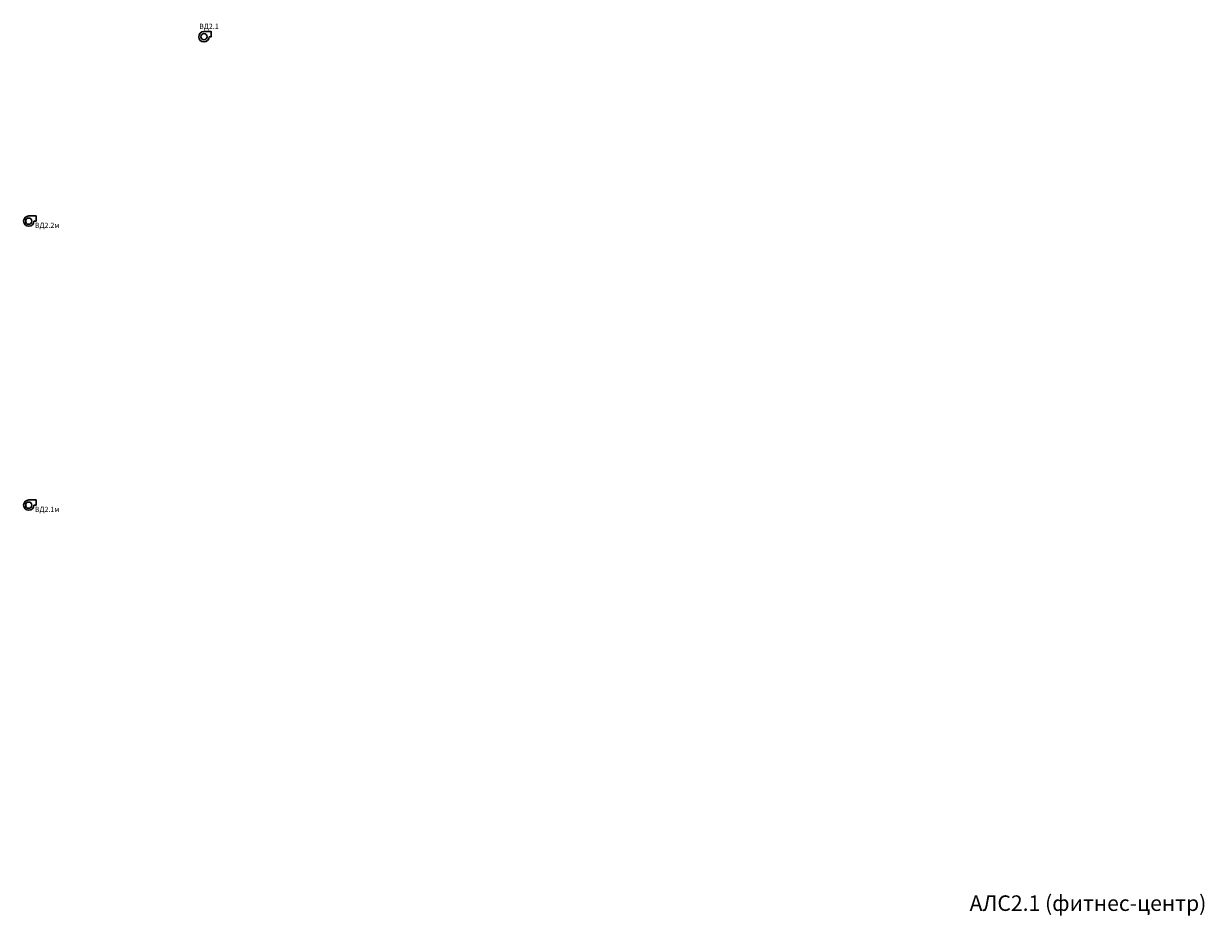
# Model space of a CAD drawing. Header units: millimetres. Extents: x 105028 to 874735, y -568483 to 191941.
# Tile 64 of 135: x 255260 to 312311, y 138657 to 182318. Entities that reach past the tile are written whole.
import ezdxf

# ---------------------------------------------------------------- set-up
doc = ezdxf.new("R2010")
doc.units = ezdxf.units.MM
doc.layers.add('#СПА_ОБ_Смежное', color=255, linetype='Continuous', lineweight=30)
doc.styles.add('ISOCPEUR', font='isocpeur.ttf', dxfattribs={"height": 300})

# ---------------------------------------------------------------- blocks, each defined once
blk = doc.blocks.new('УГО_установка ПДВ')
at = {"layer": '#СПА_ОБ_Смежное', "lineweight": 30}
blk.add_lwpolyline([(263968, 131950), (263974, 131950), (264324, 131950), (264324, 131700), (264224, 131700)], dxfattribs=at)
blk.add_circle((263974, 131700), 150, dxfattribs=at)
blk.add_arc((263974, 131700), 250, 90, 0, dxfattribs=at)

msp = doc.modelspace()

# ---------------------------------------------------------------- block references
at = {"layer": '#СПА_ОБ_Смежное', "lineweight": 30}
for p in [(0, 49986), (-8463, 41076), (-8463, 27355)]:
    msp.add_blockref('УГО_установка ПДВ', p, dxfattribs=at)

# ---------------------------------------------------------------- texts
at = {"color": 0, "linetype": 'ByBlock', "lineweight": -2, "attachment_point": 1, "style": 'ISOCPEUR'}
for s, width, heights, insert, char_height in [('ВД2.1', 646.56, [0], (263745, 182314), 250), ('ВД2.2м', 646.56, [0], (255802, 172699), 250), ('ВД2.1м', 646.56, [0], (255802, 158978), 250), ('АЛС2.1 (фитнес-центр)', 13144.81, [3334], (300967, 140202), 750)]:
    msp.add_mtext_dynamic_manual_height_columns(s, width=width, gutter_width=15, heights=heights, dxfattribs=dict(at, insert=insert, char_height=char_height))

doc.saveas('drawing.dxf')
